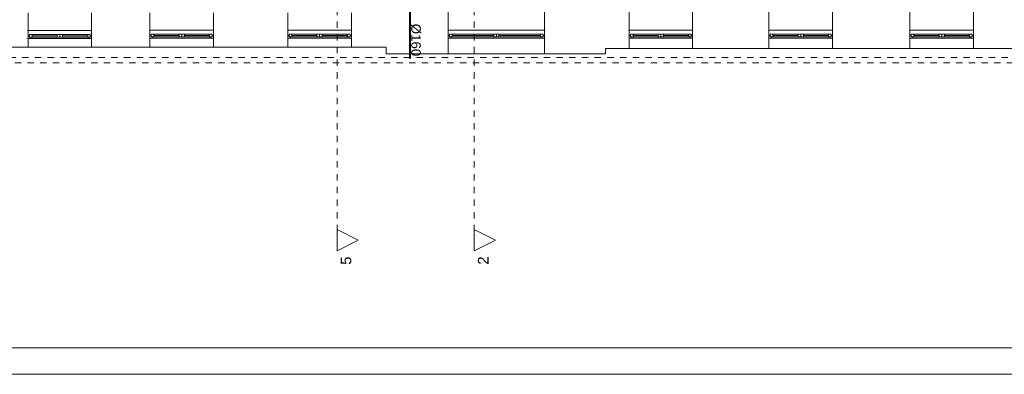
# Model space of a CAD drawing. Header units: millimetres. Extents: x 178516 to 426772, y -178579 to -115871.
# Tile 56 of 256: x 258696 to 277274, y -145571 to -138875. Entities that reach past the tile are written whole.
import ezdxf

# ---------------------------------------------------------------- set-up
doc = ezdxf.new("R2010")
doc.units = ezdxf.units.MM
doc.header["$MEASUREMENT"] = 0
doc.linetypes.add('Przerywana', pattern=[240, 120, -120])
doc.layers.get('0').update_dxf_attribs({"color": 252, "lineweight": 5})
for name, color, linetype, lineweight in [('840-G Znaczniki ogólne_Nr_pióra__3', 252, 'Continuous', 5), ('IS_nawiew', 5, 'Continuous', 40), ('Nowe_! Tabelka_Nr_pióra__19', 252, 'Continuous', 5), ('Nowe_! Tabelka_Nr_pióra__7', 252, 'Continuous', 5), ('Nowe_220-A Ściany_Nr_pióra__112', 252, 'Continuous', 5), ('Nowe_Nowe_220(1)-A Ściany zewnętrzne_Nr_pióra__103', 252, 'Continuous', 5), ('Nowe_Nowe_220(1)-A Ściany zewnętrzne_Nr_pióra__57', 252, 'Continuous', 5), ('Nowe_Okna ARCHICADa_Nr_pióra__112', 252, 'Continuous', 5), ('Nowe_Okna ARCHICADa_Nr_pióra__23', 252, 'Continuous', 5), ('Nowe_Okna ARCHICADa_Nr_pióra__3', 252, 'Continuous', 5)]:
    doc.layers.add(name, color=color, linetype=linetype, lineweight=lineweight)
doc.styles.add('GENERATED_STYLE_4', font='arial.ttf')
doc.styles.add('WE12', font='arial.ttf')

# ---------------------------------------------------------------- blocks, each defined once
blk = doc.blocks.new('podkład 20251118')
at = {"color": 252, "lineweight": 5}
for p, q in [((264685, -143239), (264685, -142839)), ((264685, -142839), (265085, -143039)), ((267274, -143239), (267274, -142839)), ((267274, -142839), (267674, -143039)), ((265085, -143039), (264685, -143239)), ((267674, -143039), (267274, -143239))]:
    blk.add_line(p, q, dxfattribs=at)
at = {"layer": '840-G Znaczniki ogólne_Nr_pióra__3', "color": 252, "linetype": 'Przerywana', "lineweight": 5}
for p, q in [((264685, -121149), (264685, -142839)), ((267274, -121149), (267274, -142839))]:
    blk.add_line(p, q, dxfattribs=at)
at = {"layer": '840-G Znaczniki ogólne_Nr_pióra__3', "color": 252, "linetype": 'Continuous', "lineweight": 5}
for p, q in [((264685, -142839), (265085, -143039)), ((264685, -143239), (264685, -142839)), ((267274, -142839), (267674, -143039)), ((267274, -143239), (267274, -142839)), ((265085, -143039), (264685, -143239)), ((267674, -143039), (267274, -143239))]:
    blk.add_line(p, q, dxfattribs=at)
at = {"layer": 'Nowe_! Tabelka_Nr_pióra__19', "color": 252, "linetype": 'Continuous', "lineweight": 5}
blk.add_line((249291, -145571), (291291, -145571), dxfattribs=at)
at = {"layer": 'Nowe_! Tabelka_Nr_pióra__7', "color": 252, "linetype": 'Continuous', "lineweight": 5}
blk.add_line((251291, -145071), (290791, -145071), dxfattribs=at)
at = {"layer": 'Nowe_220-A Ściany_Nr_pióra__112', "color": 252, "linetype": 'Continuous', "lineweight": 5}
for p, q in [((258854, -139080), (258844, -139080)), ((258854, -139080), (258854, -139180)), ((260054, -139080), (260054, -139180)), ((261154, -139076), (261154, -139176)), ((262354, -139076), (262354, -139176)), ((263754, -139076), (263754, -139176)), ((264954, -139076), (264954, -139176)), ((266780, -139076), (266780, -139176)), ((268600, -139076), (268600, -139176)), ((268609, -139076), (268600, -139076)), ((270194, -139076), (270194, -139176)), ((271394, -139076), (271394, -139176)), ((272834, -139076), (272834, -139176)), ((274034, -139076), (274034, -139176)), ((275494, -139076), (275494, -139176)), ((276694, -139076), (276694, -139176)), ((258844, -139230), (258854, -139230)), ((258854, -139180), (258854, -139230)), ((260054, -139180), (260054, -139230)), ((261154, -139176), (261154, -139226)), ((262354, -139176), (262354, -139226)), ((263754, -139176), (263754, -139226)), ((264954, -139176), (264954, -139226)), ((266780, -139176), (266780, -139226)), ((268600, -139176), (268600, -139226)), ((268600, -139226), (268609, -139226)), ((270194, -139176), (270194, -139226)), ((271394, -139176), (271394, -139226)), ((272834, -139176), (272834, -139226)), ((274034, -139176), (274034, -139226)), ((275494, -139176), (275494, -139226)), ((276694, -139176), (276694, -139226))]:
    blk.add_line(p, q, dxfattribs=at)
at = {"layer": 'Nowe_Nowe_220(1)-A Ściany zewnętrzne_Nr_pióra__103', "color": 252, "linetype": 'Przerywana', "lineweight": 5}
for p, q in [((278644, -139692), (256974, -139692)), ((278544, -139592), (257074, -139592))]:
    blk.add_line(p, q, dxfattribs=at)
at = {"layer": 'Nowe_Nowe_220(1)-A Ściany zewnętrzne_Nr_pióra__57', "color": 252, "linetype": 'Continuous', "lineweight": 5}
for p, q in [((258854, -139392), (258854, -138748)), ((260054, -139392), (260054, -138748)), ((261154, -139392), (261154, -138748)), ((262354, -139392), (262354, -138748)), ((263754, -139392), (263754, -138748)), ((264954, -139392), (264954, -138748)), ((266780, -138720), (266780, -139520)), ((268600, -138711), (268600, -139520)), ((270194, -139420), (270194, -138720)), ((271394, -139420), (271394, -138720)), ((272834, -139420), (272834, -138720)), ((274034, -139420), (274034, -138720)), ((275494, -139420), (275494, -138720)), ((276694, -139420), (276694, -138720)), ((257834, -139392), (265608, -139392)), ((265608, -139392), (265608, -139520)), ((265608, -139520), (269751, -139520)), ((269751, -139420), (277674, -139420)), ((269751, -139520), (269751, -139420))]:
    blk.add_line(p, q, dxfattribs=at)
at = {"layer": 'Nowe_Okna ARCHICADa_Nr_pióra__112', "color": 252, "linetype": 'Continuous', "lineweight": 5}
for p, q in [((258854, -139080), (258854, -139180)), ((260054, -139080), (260054, -139180)), ((261154, -139076), (261154, -139176)), ((262354, -139076), (262354, -139176)), ((263754, -139076), (263754, -139176)), ((264954, -139076), (264954, -139176)), ((266780, -139076), (266780, -139176)), ((268600, -139076), (268600, -139176)), ((270194, -139076), (270194, -139176)), ((271394, -139076), (271394, -139176)), ((272834, -139076), (272834, -139176)), ((274034, -139076), (274034, -139176)), ((275494, -139076), (275494, -139176)), ((276694, -139076), (276694, -139176)), ((258854, -139180), (258854, -139230)), ((258854, -139180), (258854, -139230)), ((260054, -139180), (260054, -139230)), ((260054, -139180), (260054, -139230)), ((261154, -139176), (261154, -139226)), ((261154, -139176), (261154, -139226)), ((262354, -139176), (262354, -139226)), ((262354, -139176), (262354, -139226)), ((263754, -139176), (263754, -139226)), ((263754, -139176), (263754, -139226)), ((264954, -139176), (264954, -139226)), ((264954, -139176), (264954, -139226)), ((266780, -139176), (266780, -139226)), ((266780, -139176), (266780, -139226)), ((268600, -139176), (268600, -139226)), ((268600, -139176), (268600, -139226)), ((270194, -139176), (270194, -139226)), ((270194, -139176), (270194, -139226)), ((271394, -139176), (271394, -139226)), ((271394, -139176), (271394, -139226)), ((272834, -139176), (272834, -139226)), ((272834, -139176), (272834, -139226)), ((274034, -139176), (274034, -139226)), ((274034, -139176), (274034, -139226)), ((275494, -139176), (275494, -139226)), ((275494, -139176), (275494, -139226)), ((276694, -139176), (276694, -139226)), ((276694, -139176), (276694, -139226))]:
    blk.add_line(p, q, dxfattribs=at)
at = {"layer": 'Nowe_Okna ARCHICADa_Nr_pióra__23', "color": 252, "linetype": 'Continuous', "lineweight": 5}
for p, q in [((258854, -139180), (258879, -139180)), ((258904, -139230), (258854, -139230)), ((258879, -139155), (258929, -139155)), ((258879, -139205), (258879, -139155)), ((258879, -139180), (258879, -139205)), ((258879, -139205), (258904, -139205)), ((258929, -139205), (258879, -139205)), ((258904, -139205), (258904, -139230)), ((258929, -139155), (258929, -139205)), ((258929, -139155), (259404, -139155)), ((258929, -139180), (259404, -139180)), ((259404, -139205), (258929, -139205)), ((259404, -139205), (259404, -139155)), ((259404, -139155), (259454, -139155)), ((259454, -139205), (259404, -139205)), ((259454, -139155), (259454, -139205)), ((259454, -139155), (259504, -139155)), ((259454, -139205), (259454, -139155)), ((259504, -139205), (259454, -139205)), ((259504, -139155), (259504, -139205)), ((259504, -139155), (259979, -139155)), ((259504, -139180), (259979, -139180)), ((259979, -139205), (259504, -139205)), ((259979, -139205), (259979, -139155)), ((259979, -139155), (260029, -139155)), ((260029, -139205), (259979, -139205)), ((260004, -139230), (260004, -139205)), ((260004, -139205), (260029, -139205)), ((260054, -139230), (260004, -139230)), ((260029, -139155), (260029, -139205)), ((260029, -139205), (260029, -139180)), ((260029, -139180), (260054, -139180)), ((261154, -139176), (261179, -139176)), ((261204, -139226), (261154, -139226)), ((261179, -139151), (261229, -139151)), ((261179, -139201), (261179, -139151)), ((261179, -139176), (261179, -139201)), ((261179, -139201), (261204, -139201)), ((261229, -139201), (261179, -139201)), ((261204, -139201), (261204, -139226)), ((261229, -139151), (261229, -139201)), ((261229, -139151), (261704, -139151)), ((261229, -139176), (261704, -139176)), ((261704, -139201), (261229, -139201)), ((261704, -139201), (261704, -139151)), ((261704, -139151), (261754, -139151)), ((261754, -139201), (261704, -139201)), ((261754, -139151), (261754, -139201)), ((261754, -139151), (261804, -139151)), ((261754, -139201), (261754, -139151)), ((261804, -139201), (261754, -139201)), ((261804, -139151), (261804, -139201)), ((261804, -139151), (262279, -139151)), ((261804, -139176), (262279, -139176)), ((262279, -139201), (261804, -139201)), ((262279, -139201), (262279, -139151)), ((262279, -139151), (262329, -139151)), ((262329, -139201), (262279, -139201)), ((262304, -139226), (262304, -139201)), ((262304, -139201), (262329, -139201)), ((262354, -139226), (262304, -139226)), ((262329, -139151), (262329, -139201)), ((262329, -139201), (262329, -139176)), ((262329, -139176), (262354, -139176)), ((263754, -139176), (263779, -139176)), ((263804, -139226), (263754, -139226)), ((263779, -139151), (263829, -139151)), ((263779, -139201), (263779, -139151)), ((263779, -139176), (263779, -139201)), ((263779, -139201), (263804, -139201)), ((263829, -139201), (263779, -139201)), ((263804, -139201), (263804, -139226)), ((263829, -139151), (263829, -139201)), ((263829, -139151), (264304, -139151)), ((263829, -139176), (264304, -139176)), ((264304, -139201), (263829, -139201)), ((264304, -139201), (264304, -139151)), ((264304, -139151), (264354, -139151)), ((264354, -139201), (264304, -139201)), ((264354, -139151), (264354, -139201)), ((264354, -139151), (264404, -139151)), ((264354, -139201), (264354, -139151)), ((264404, -139201), (264354, -139201)), ((264404, -139151), (264404, -139201)), ((264404, -139151), (264879, -139151)), ((264404, -139176), (264879, -139176)), ((264879, -139201), (264404, -139201)), ((264879, -139201), (264879, -139151)), ((264879, -139151), (264929, -139151)), ((264929, -139201), (264879, -139201)), ((264904, -139226), (264904, -139201)), ((264904, -139201), (264929, -139201)), ((264954, -139226), (264904, -139226)), ((264929, -139151), (264929, -139201)), ((264929, -139201), (264929, -139176)), ((264929, -139176), (264954, -139176)), ((266780, -139176), (266805, -139176)), ((266830, -139226), (266780, -139226)), ((266805, -139151), (266855, -139151)), ((266805, -139201), (266805, -139151)), ((266805, -139176), (266805, -139201)), ((266805, -139201), (266830, -139201)), ((266855, -139201), (266805, -139201)), ((266830, -139201), (266830, -139226)), ((266855, -139151), (266855, -139201)), ((266855, -139151), (267640, -139151)), ((266855, -139176), (267640, -139176)), ((267640, -139201), (266855, -139201)), ((267640, -139201), (267640, -139151)), ((267640, -139151), (267690, -139151)), ((267690, -139201), (267640, -139201)), ((267690, -139151), (267690, -139201)), ((267690, -139151), (267740, -139151)), ((267690, -139201), (267690, -139151)), ((267740, -139201), (267690, -139201)), ((267740, -139151), (267740, -139201)), ((267740, -139151), (268525, -139151)), ((267740, -139176), (268525, -139176)), ((268525, -139201), (267740, -139201)), ((268525, -139201), (268525, -139151)), ((268525, -139151), (268575, -139151)), ((268575, -139201), (268525, -139201)), ((268550, -139226), (268550, -139201)), ((268550, -139201), (268575, -139201)), ((268600, -139226), (268550, -139226)), ((268575, -139151), (268575, -139201)), ((268575, -139201), (268575, -139176)), ((268575, -139176), (268600, -139176)), ((270194, -139176), (270219, -139176)), ((270244, -139226), (270194, -139226)), ((270219, -139151), (270269, -139151)), ((270219, -139201), (270219, -139151)), ((270219, -139176), (270219, -139201)), ((270219, -139201), (270244, -139201)), ((270269, -139201), (270219, -139201)), ((270244, -139201), (270244, -139226)), ((270269, -139151), (270269, -139201)), ((270269, -139151), (270744, -139151)), ((270269, -139176), (270744, -139176)), ((270744, -139201), (270269, -139201)), ((270744, -139201), (270744, -139151)), ((270744, -139151), (270794, -139151)), ((270794, -139201), (270744, -139201)), ((270794, -139151), (270794, -139201)), ((270794, -139151), (270844, -139151)), ((270794, -139201), (270794, -139151)), ((270844, -139201), (270794, -139201)), ((270844, -139151), (270844, -139201)), ((270844, -139151), (271319, -139151)), ((270844, -139176), (271319, -139176)), ((271319, -139201), (270844, -139201)), ((271319, -139201), (271319, -139151)), ((271319, -139151), (271369, -139151)), ((271369, -139201), (271319, -139201)), ((271344, -139226), (271344, -139201)), ((271344, -139201), (271369, -139201)), ((271394, -139226), (271344, -139226)), ((271369, -139151), (271369, -139201)), ((271369, -139201), (271369, -139176)), ((271369, -139176), (271394, -139176)), ((272834, -139176), (272859, -139176)), ((272884, -139226), (272834, -139226)), ((272859, -139151), (272909, -139151)), ((272859, -139201), (272859, -139151)), ((272859, -139176), (272859, -139201)), ((272859, -139201), (272884, -139201)), ((272909, -139201), (272859, -139201)), ((272884, -139201), (272884, -139226)), ((272909, -139151), (272909, -139201)), ((272909, -139151), (273384, -139151)), ((272909, -139176), (273384, -139176)), ((273384, -139201), (272909, -139201)), ((273384, -139201), (273384, -139151)), ((273384, -139151), (273434, -139151)), ((273434, -139201), (273384, -139201)), ((273434, -139151), (273434, -139201)), ((273434, -139151), (273484, -139151)), ((273434, -139201), (273434, -139151)), ((273484, -139201), (273434, -139201)), ((273484, -139151), (273484, -139201)), ((273484, -139151), (273959, -139151)), ((273484, -139176), (273959, -139176)), ((273959, -139201), (273484, -139201)), ((273959, -139201), (273959, -139151)), ((273959, -139151), (274009, -139151)), ((274009, -139201), (273959, -139201)), ((273984, -139226), (273984, -139201)), ((273984, -139201), (274009, -139201)), ((274034, -139226), (273984, -139226)), ((274009, -139151), (274009, -139201)), ((274009, -139201), (274009, -139176)), ((274009, -139176), (274034, -139176)), ((275494, -139176), (275519, -139176)), ((275544, -139226), (275494, -139226)), ((275519, -139151), (275569, -139151)), ((275519, -139201), (275519, -139151)), ((275519, -139176), (275519, -139201)), ((275519, -139201), (275544, -139201)), ((275569, -139201), (275519, -139201)), ((275544, -139201), (275544, -139226)), ((275569, -139151), (275569, -139201)), ((275569, -139151), (276044, -139151)), ((275569, -139176), (276044, -139176)), ((276044, -139201), (275569, -139201)), ((276044, -139201), (276044, -139151)), ((276044, -139151), (276094, -139151)), ((276094, -139201), (276044, -139201)), ((276094, -139151), (276094, -139201)), ((276094, -139151), (276144, -139151)), ((276094, -139201), (276094, -139151)), ((276144, -139201), (276094, -139201)), ((276144, -139151), (276144, -139201)), ((276144, -139151), (276619, -139151)), ((276144, -139176), (276619, -139176)), ((276619, -139201), (276144, -139201)), ((276619, -139201), (276619, -139151)), ((276619, -139151), (276669, -139151)), ((276669, -139201), (276619, -139201)), ((276644, -139226), (276644, -139201)), ((276644, -139201), (276669, -139201)), ((276694, -139226), (276644, -139226)), ((276669, -139151), (276669, -139201)), ((276669, -139201), (276669, -139176)), ((276669, -139176), (276694, -139176))]:
    blk.add_line(p, q, dxfattribs=at)
at = {"layer": 'Nowe_Okna ARCHICADa_Nr_pióra__3', "color": 252, "linetype": 'Continuous', "lineweight": 5}
for p, q in [((258854, -139080), (260054, -139080)), ((261154, -139076), (262354, -139076)), ((263754, -139076), (264954, -139076)), ((266780, -139076), (268600, -139076)), ((270194, -139076), (271394, -139076)), ((272834, -139076), (274034, -139076)), ((275494, -139076), (276694, -139076)), ((258854, -139230), (260054, -139230)), ((259454, -139230), (258904, -139230)), ((258929, -139155), (259404, -139155)), ((260004, -139230), (259454, -139230)), ((259504, -139155), (259979, -139155)), ((261154, -139226), (262354, -139226)), ((261754, -139226), (261204, -139226)), ((261229, -139151), (261704, -139151)), ((262304, -139226), (261754, -139226)), ((261804, -139151), (262279, -139151)), ((263754, -139226), (264954, -139226)), ((264354, -139226), (263804, -139226)), ((263829, -139151), (264304, -139151)), ((264904, -139226), (264354, -139226)), ((264404, -139151), (264879, -139151)), ((266780, -139226), (268600, -139226)), ((267690, -139226), (266830, -139226)), ((266855, -139151), (267640, -139151)), ((268550, -139226), (267690, -139226)), ((267740, -139151), (268525, -139151)), ((270194, -139226), (271394, -139226)), ((270794, -139226), (270244, -139226)), ((270269, -139151), (270744, -139151)), ((271344, -139226), (270794, -139226)), ((270844, -139151), (271319, -139151)), ((272834, -139226), (274034, -139226)), ((273434, -139226), (272884, -139226)), ((272909, -139151), (273384, -139151)), ((273984, -139226), (273434, -139226)), ((273484, -139151), (273959, -139151)), ((275494, -139226), (276694, -139226)), ((276094, -139226), (275544, -139226)), ((275569, -139151), (276044, -139151)), ((276644, -139226), (276094, -139226)), ((276144, -139151), (276619, -139151))]:
    blk.add_line(p, q, dxfattribs=at)
at = {"layer": '840-G Znaczniki ogólne_Nr_pióra__3', "color": 252, "lineweight": 5, "style": 'GENERATED_STYLE_4'}
for s, p in [('5', (264953, -143503)), ('2', (267542, -143500))]:
    blk.add_text(s, height=200, rotation=90, dxfattribs=at).set_placement(p)

msp = doc.modelspace()

# ---------------------------------------------------------------- linework, layer by layer
at = {"layer": 'IS_nawiew'}
msp.add_lwpolyline([(266055, -138501), (266055, -139599), (266055, -139599)], dxfattribs=at)

# ---------------------------------------------------------------- block references
msp.add_blockref('podkład 20251118', (0, 0))

# ---------------------------------------------------------------- texts
at = {"layer": 'IS_nawiew', "insert": (266171, -139259), "char_height": 180, "width": 932.23, "attachment_point": 5, "rotation": 270, "style": 'WE12'}
msp.add_mtext('%%C160', dxfattribs=at)

doc.saveas('drawing.dxf')
